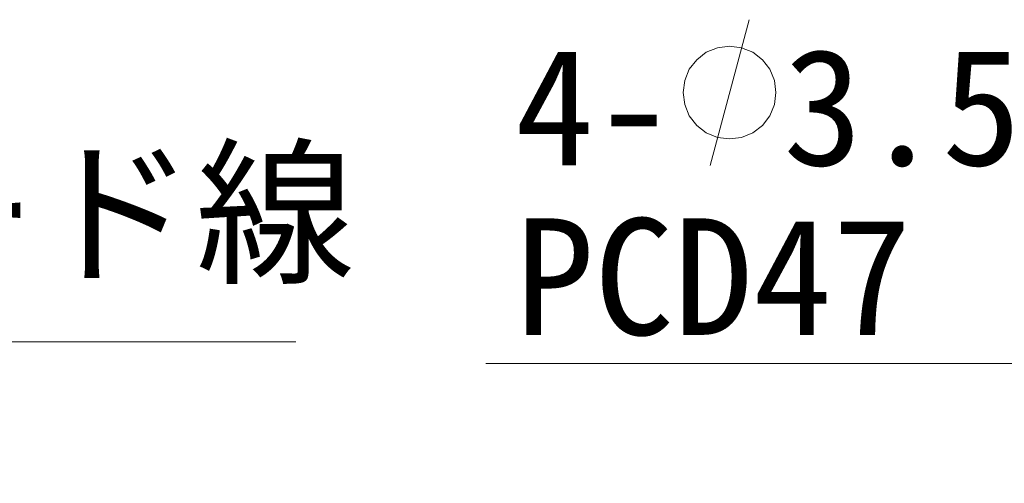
# Model space of a CAD drawing. Header units: millimetres. Extents: x 0 to 422, y 0 to 298.
# Tile 44 of 46: x 198 to 225, y 181 to 194. Entities that reach past the tile are written whole.
import ezdxf

# ---------------------------------------------------------------- set-up
doc = ezdxf.new("R2010")
doc.units = ezdxf.units.MM
doc.styles.add('ｍｓ ｐゴシック', font='msgothic.ttc')
doc.dimstyles.get("Standard").update_dxf_attribs({"dimtxt": 0.18, "dimasz": 0.18, "dimexe": 0.18, "dimexo": 0.0625, "dimgap": 0.09, "dimtad": 0, "dimtih": 1, "dimtoh": 1, "dimdec": 4, "dimzin": 0, "dimdsep": 46, "dimcen": 0.09, "dimadec": 0, "dimazin": 0, "dimtfac": 1, "dimtdec": 4, "dimtofl": 0, "dimtmove": 0, "dimatfit": 3, "dimfxl": 1, "dimtolj": 1, "dimtzin": 0, "dimarcsym": 0})

# ---------------------------------------------------------------- blocks, each defined once
blk = doc.blocks.new('*D21')
at = {"color": 7, "linetype": 'Continuous', "lineweight": 9, "transparency": 16777216}
for p, q in [((262.739, 179.801), (263.811, 183.801)), ((264.442, 173.362), (264.442, 179.301)), ((268.642, 173.362), (268.642, 179.301)), ((264.442, 178.301), (260.942, 178.301)), ((261.942, 178.301), (271.142, 178.301)), ((268.642, 178.301), (272.142, 178.301))]:
    blk.add_line(p, q, dxfattribs=at)
blk.add_lwpolyline([(264.55, 181.801), (264.507, 182.131), (264.379, 182.439), (264.177, 182.703), (263.913, 182.906), (263.605, 183.033), (263.275, 183.076), (262.945, 183.033), (262.638, 182.906), (262.374, 182.703), (262.171, 182.439), (262.044, 182.131), (262, 181.801), (262.044, 181.471), (262.171, 181.164), (262.374, 180.9), (262.638, 180.697), (262.945, 180.57), (263.275, 180.526), (263.605, 180.57), (263.913, 180.697), (264.177, 180.9), (264.379, 181.164), (264.507, 181.471)], close=True, dxfattribs=at)
at = {"color": 7, "linetype": 'Continuous', "lineweight": 20, "transparency": 16777216}
for points in [[(261.942, 177.861, 0), (264.442, 178.301, 0), (261.942, 178.742, 0)], [(271.142, 178.742, 0), (268.642, 178.301, 0), (271.142, 177.861, 0)]]:
    blk.add_polyline3d(points, dxfattribs=at)
at = {"color": 7, "linetype": 'Continuous', "lineweight": 9, "transparency": 16777216, "style": 'ｍｓ ｐゴシック', "width": 1.000662}
blk.add_text('4.2', height=3.1999, dxfattribs=at).set_placement((265.451, 179.801))

msp = doc.modelspace()

# ---------------------------------------------------------------- linework, layer by layer
at = {"color": 7, "linetype": 'Continuous', "lineweight": 9}
for p, q in [((216.73978, 189.67271), (217.81158, 193.67271)), ((175.13563, 184.83059), (205.36836, 184.83059)), ((210.5825, 184.23635), (235.69614, 184.23635))]:
    msp.add_line(p, q, dxfattribs=at)
msp.add_lwpolyline([(218.55068, 191.67271), (218.50724, 192.00271), (218.37987, 192.31021), (218.17724, 192.57427), (217.91318, 192.7769), (217.60568, 192.90427), (217.27568, 192.94771), (216.94569, 192.90427), (216.63818, 192.7769), (216.37412, 192.57427), (216.1715, 192.31021), (216.04413, 192.00271), (216.00068, 191.67271), (216.04413, 191.34272), (216.1715, 191.03521), (216.37412, 190.77115), (216.63818, 190.56853), (216.94569, 190.44116), (217.27568, 190.39771), (217.60568, 190.44116), (217.91318, 190.56853), (218.17724, 190.77115), (218.37987, 191.03521), (218.50724, 191.34272)], close=True, dxfattribs=at)

# ---------------------------------------------------------------- texts
at = {"color": 7, "linetype": 'Continuous', "lineweight": 9, "style": 'ｍｓ ｐゴシック'}
for s, height, width, p in [('4-', 3.199852, 1.000513, (211.38286, 189.67286)), ('3.5', 3.201025, 1.000475, (218.75006, 189.67169)), ('モータリード線', 3.202089, 0.999779, (176.41509, 186.76426)), ('PCD47', 3.201025, 1.000059, (211.3821, 185.01714))]:
    msp.add_text(s, height=height, dxfattribs=dict(at, width=width)).set_placement(p)

# ---------------------------------------------------------------- dimensions: what is measured, and where the dimension line sits
dim = msp.add_linear_dim(base=(0, 0), p1=(0, 0), p2=(0, 0), dimstyle='Standard')
dim.commit()
dim.dimension.update_dxf_attribs({"geometry": '*D21', "text_midpoint": (0, 0)})

doc.saveas('drawing.dxf')
